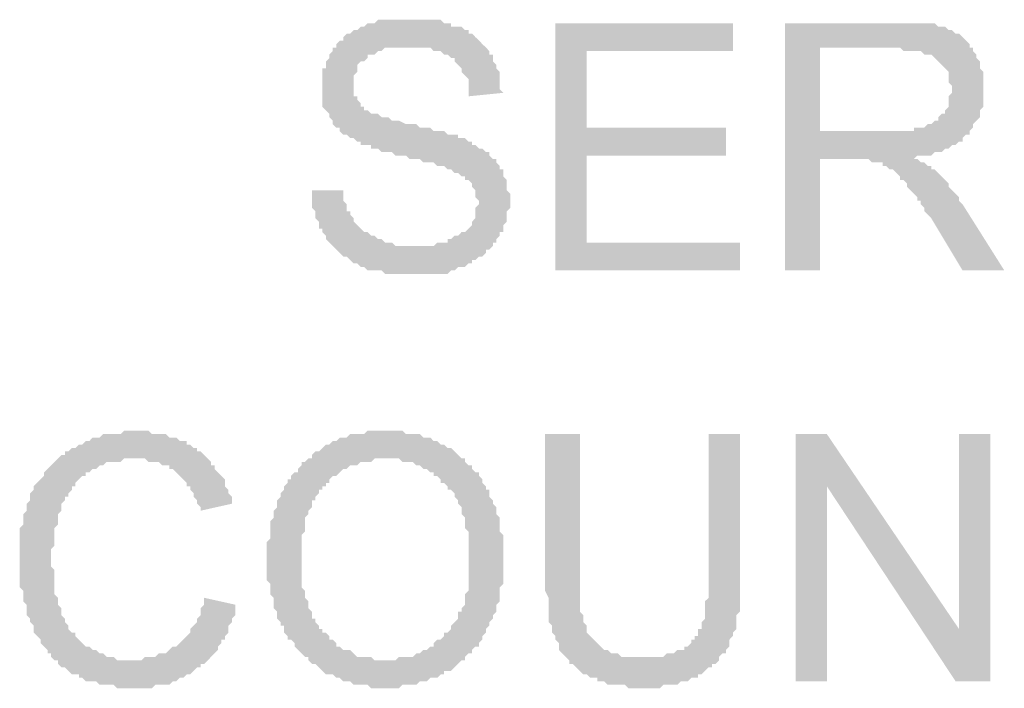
# Model space of a CAD drawing. Header units: millimetres. Extents: x 13115352 to 26511604, y 2875787 to 5794155.
# Tile 59 of 115: x 13133441 to 13133847, y 2895755 to 2896031. Entities that reach past the tile are written whole.
import ezdxf

# ---------------------------------------------------------------- set-up
doc = ezdxf.new("R2010")
doc.units = ezdxf.units.MM
doc.layers.get('0').update_dxf_attribs({"lineweight": 0})

msp = doc.modelspace()

# ---------------------------------------------------------------- hatches: boundary and pattern name
at = {"true_color": 0x545454}
for points in [[(13133561.18, 2895960.63), (13133574.1, 2895960.63), (13133574.1, 2895959.19), (13133574.1, 2895957.76), (13133574.1, 2895956.32), (13133575.53, 2895954.89), (13133575.53, 2895953.45), (13133575.53, 2895952.02), (13133576.97, 2895952.02), (13133576.97, 2895950.58), (13133578.41, 2895949.15), (13133578.41, 2895947.71), (13133579.84, 2895946.28), (13133581.28, 2895944.84), (13133582.71, 2895943.41), (13133584.15, 2895943.41), (13133585.58, 2895941.97), (13133587.02, 2895941.97), (13133588.45, 2895940.54), (13133589.89, 2895940.54), (13133591.32, 2895939.1), (13133592.76, 2895939.1), (13133594.19, 2895939.1), (13133595.63, 2895937.67), (13133597.06, 2895937.67), (13133598.5, 2895937.67), (13133599.93, 2895937.67), (13133601.37, 2895937.67), (13133602.8, 2895937.67), (13133604.24, 2895937.67), (13133605.67, 2895937.67), (13133607.11, 2895937.67), (13133608.54, 2895937.67), (13133609.98, 2895937.67), (13133611.41, 2895937.67), (13133612.85, 2895939.1), (13133614.28, 2895939.1), (13133615.72, 2895939.1), (13133617.15, 2895939.1), (13133617.15, 2895940.54), (13133618.59, 2895940.54), (13133620.02, 2895941.97), (13133621.46, 2895941.97), (13133622.89, 2895943.41), (13133624.33, 2895943.41), (13133625.76, 2895944.84), (13133627.2, 2895946.28), (13133627.2, 2895947.71), (13133628.63, 2895949.15), (13133628.63, 2895950.58), (13133628.63, 2895952.02), (13133628.63, 2895953.45), (13133630.07, 2895954.89), (13133630.07, 2895956.32), (13133628.63, 2895957.76), (13133628.63, 2895959.19), (13133628.63, 2895960.63), (13133627.2, 2895962.06), (13133627.2, 2895963.5), (13133625.76, 2895964.93), (13133624.33, 2895964.93), (13133624.33, 2895966.37), (13133622.89, 2895966.37), (13133621.46, 2895967.8), (13133620.02, 2895967.8), (13133618.59, 2895969.24), (13133617.15, 2895969.24), (13133615.72, 2895970.67), (13133614.28, 2895970.67), (13133612.85, 2895970.67), (13133611.41, 2895972.11), (13133609.98, 2895972.11), (13133608.54, 2895972.11), (13133607.11, 2895972.11), (13133605.67, 2895973.55), (13133604.24, 2895973.55), (13133601.37, 2895973.55), (13133599.93, 2895974.98), (13133597.06, 2895974.98), (13133595.63, 2895974.98), (13133594.19, 2895976.42), (13133592.76, 2895976.42), (13133589.89, 2895976.42), (13133588.45, 2895977.85), (13133587.02, 2895977.85), (13133585.58, 2895977.85), (13133585.58, 2895979.29), (13133584.15, 2895979.29), (13133582.71, 2895979.29), (13133581.28, 2895979.29), (13133581.28, 2895980.72), (13133579.84, 2895980.72), (13133578.41, 2895982.16), (13133576.97, 2895982.16), (13133575.53, 2895983.59), (13133574.1, 2895983.59), (13133572.66, 2895985.03), (13133572.66, 2895986.46), (13133571.23, 2895986.46), (13133569.79, 2895987.9), (13133569.79, 2895989.33), (13133568.36, 2895990.77), (13133568.36, 2895992.2), (13133566.92, 2895993.64), (13133565.49, 2895995.07), (13133565.49, 2895996.51), (13133565.49, 2895997.94), (13133565.49, 2895999.38), (13133565.49, 2896000.81), (13133565.49, 2896002.25), (13133565.49, 2896003.68), (13133565.49, 2896005.12), (13133565.49, 2896006.55), (13133565.49, 2896007.99), (13133565.49, 2896009.42), (13133565.49, 2896010.86), (13133566.92, 2896010.86), (13133566.92, 2896012.29), (13133566.92, 2896013.73), (13133568.36, 2896015.16), (13133568.36, 2896016.6), (13133569.79, 2896018.03), (13133569.79, 2896019.47), (13133571.23, 2896019.47), (13133571.23, 2896020.9), (13133572.66, 2896022.34), (13133574.1, 2896022.34), (13133574.1, 2896023.77), (13133575.53, 2896025.21), (13133576.97, 2896025.21), (13133578.41, 2896026.64), (13133579.84, 2896026.64), (13133581.28, 2896028.08), (13133582.71, 2896028.08), (13133584.15, 2896029.51), (13133585.58, 2896029.51), (13133587.02, 2896029.51), (13133588.45, 2896030.95), (13133589.89, 2896030.95), (13133591.32, 2896030.95), (13133592.76, 2896030.95), (13133594.19, 2896030.95), (13133595.63, 2896030.95), (13133597.06, 2896030.95), (13133598.5, 2896030.95), (13133599.93, 2896030.95), (13133601.37, 2896030.95), (13133602.8, 2896030.95), (13133604.24, 2896030.95), (13133605.67, 2896030.95), (13133607.11, 2896030.95), (13133608.54, 2896030.95), (13133609.98, 2896030.95), (13133611.41, 2896030.95), (13133612.85, 2896030.95), (13133614.28, 2896030.95), (13133615.72, 2896029.51), (13133617.15, 2896029.51), (13133618.59, 2896029.51), (13133618.59, 2896028.08), (13133620.02, 2896028.08), (13133621.46, 2896028.08), (13133622.89, 2896028.08), (13133624.33, 2896026.64), (13133625.76, 2896026.64), (13133625.76, 2896025.21), (13133627.2, 2896025.21), (13133628.63, 2896023.77), (13133630.07, 2896022.34), (13133631.5, 2896020.9), (13133632.94, 2896019.47), (13133634.37, 2896018.03), (13133634.37, 2896016.6), (13133635.81, 2896016.6), (13133635.81, 2896015.16), (13133635.81, 2896013.73), (13133637.24, 2896012.29), (13133637.24, 2896010.86), (13133638.68, 2896009.42), (13133638.68, 2896007.99), (13133638.68, 2896006.55), (13133638.68, 2896005.12), (13133638.68, 2896003.68), (13133638.68, 2896002.25), (13133640.11, 2896000.81), (13133625.76, 2895999.38), (13133625.76, 2896002.25), (13133625.76, 2896003.68), (13133625.76, 2896005.12), (13133625.76, 2896006.55), (13133624.33, 2896007.99), (13133622.89, 2896009.42), (13133622.89, 2896010.86), (13133621.46, 2896012.29), (13133620.02, 2896013.73), (13133620.02, 2896015.16), (13133618.59, 2896015.16), (13133617.15, 2896016.6), (13133615.72, 2896016.6), (13133614.28, 2896018.03), (13133612.85, 2896018.03), (13133611.41, 2896018.03), (13133609.98, 2896019.47), (13133608.54, 2896019.47), (13133607.11, 2896019.47), (13133605.67, 2896019.47), (13133604.24, 2896019.47), (13133602.8, 2896019.47), (13133601.37, 2896019.47), (13133599.93, 2896019.47), (13133598.5, 2896019.47), (13133597.06, 2896019.47), (13133594.19, 2896019.47), (13133592.76, 2896019.47), (13133591.32, 2896019.47), (13133589.89, 2896018.03), (13133588.45, 2896018.03), (13133587.02, 2896016.6), (13133585.58, 2896016.6), (13133584.15, 2896016.6), (13133584.15, 2896015.16), (13133582.71, 2896013.73), (13133581.28, 2896013.73), (13133579.84, 2896012.29), (13133579.84, 2896010.86), (13133579.84, 2896009.42), (13133578.41, 2896007.99), (13133578.41, 2896006.55), (13133578.41, 2896005.12), (13133578.41, 2896003.68), (13133578.41, 2896002.25), (13133578.41, 2896000.81), (13133578.41, 2895999.38), (13133579.84, 2895999.38), (13133579.84, 2895997.94), (13133581.28, 2895996.51), (13133581.28, 2895995.07), (13133582.71, 2895995.07), (13133582.71, 2895993.64), (13133584.15, 2895993.64), (13133585.58, 2895992.2), (13133587.02, 2895992.2), (13133588.45, 2895992.2), (13133589.89, 2895990.77), (13133591.32, 2895990.77), (13133592.76, 2895990.77), (13133594.19, 2895989.33), (13133595.63, 2895989.33), (13133597.06, 2895989.33), (13133599.93, 2895987.9), (13133601.37, 2895987.9), (13133602.8, 2895987.9), (13133604.24, 2895987.9), (13133605.67, 2895986.46), (13133608.54, 2895986.46), (13133609.98, 2895986.46), (13133611.41, 2895985.03), (13133612.85, 2895985.03), (13133614.28, 2895985.03), (13133615.72, 2895985.03), (13133617.15, 2895983.59), (13133618.59, 2895983.59), (13133620.02, 2895983.59), (13133621.46, 2895983.59), (13133621.46, 2895982.16), (13133622.89, 2895982.16), (13133624.33, 2895982.16), (13133625.76, 2895980.72), (13133627.2, 2895980.72), (13133627.2, 2895979.29), (13133628.63, 2895979.29), (13133630.07, 2895977.85), (13133631.5, 2895977.85), (13133632.94, 2895976.42), (13133634.37, 2895976.42), (13133634.37, 2895974.98), (13133635.81, 2895973.55), (13133637.24, 2895973.55), (13133637.24, 2895972.11), (13133638.68, 2895970.67), (13133638.68, 2895969.24), (13133640.11, 2895969.24), (13133640.11, 2895967.8), (13133640.11, 2895966.37), (13133641.55, 2895964.93), (13133641.55, 2895963.5), (13133641.55, 2895962.06), (13133641.55, 2895960.63), (13133642.98, 2895959.19), (13133642.98, 2895957.76), (13133642.98, 2895956.32), (13133642.98, 2895954.89), (13133642.98, 2895953.45), (13133641.55, 2895952.02), (13133641.55, 2895950.58), (13133641.55, 2895949.15), (13133641.55, 2895947.71), (13133640.11, 2895946.28), (13133640.11, 2895944.84), (13133640.11, 2895943.41), (13133638.68, 2895943.41), (13133638.68, 2895941.97), (13133637.24, 2895940.54), (13133637.24, 2895939.1), (13133635.81, 2895939.1), (13133635.81, 2895937.67), (13133634.37, 2895936.23), (13133632.94, 2895936.23), (13133632.94, 2895934.8), (13133631.5, 2895933.36), (13133630.07, 2895933.36), (13133628.63, 2895931.93), (13133627.2, 2895931.93), (13133627.2, 2895930.49), (13133625.76, 2895930.49), (13133624.33, 2895929.06), (13133622.89, 2895929.06), (13133621.46, 2895929.06), (13133620.02, 2895927.62), (13133618.59, 2895927.62), (13133617.15, 2895926.19), (13133615.72, 2895926.19), (13133614.28, 2895926.19), (13133612.85, 2895926.19), (13133611.41, 2895926.19), (13133609.98, 2895926.19), (13133608.54, 2895926.19), (13133607.11, 2895926.19), (13133605.67, 2895926.19), (13133604.24, 2895926.19), (13133602.8, 2895926.19), (13133601.37, 2895926.19), (13133599.93, 2895926.19), (13133598.5, 2895926.19), (13133597.06, 2895926.19), (13133595.63, 2895926.19), (13133594.19, 2895926.19), (13133592.76, 2895926.19), (13133591.32, 2895926.19), (13133589.89, 2895927.62), (13133588.45, 2895927.62), (13133587.02, 2895927.62), (13133585.58, 2895927.62), (13133584.15, 2895927.62), (13133582.71, 2895929.06), (13133581.28, 2895929.06), (13133579.84, 2895930.49), (13133578.41, 2895930.49), (13133576.97, 2895931.93), (13133575.53, 2895933.36), (13133574.1, 2895933.36), (13133572.66, 2895934.8), (13133571.23, 2895936.23), (13133569.79, 2895937.67), (13133568.36, 2895939.1), (13133566.92, 2895940.54), (13133566.92, 2895941.97), (13133565.49, 2895943.41), (13133565.49, 2895944.84), (13133564.05, 2895944.84), (13133564.05, 2895946.28), (13133564.05, 2895947.71), (13133562.62, 2895949.15), (13133562.62, 2895950.58), (13133562.62, 2895952.02), (13133561.18, 2895953.45), (13133561.18, 2895954.89), (13133561.18, 2895956.32), (13133561.18, 2895957.76), (13133561.18, 2895959.19)], [(13133661.64, 2895927.62), (13133661.64, 2896029.51), (13133734.83, 2896029.51), (13133734.83, 2896018.03), (13133674.56, 2896018.03), (13133674.56, 2895986.46), (13133731.96, 2895986.46), (13133731.96, 2895974.98), (13133674.56, 2895974.98), (13133674.56, 2895939.1), (13133737.7, 2895939.1), (13133737.7, 2895927.62)], [(13133516.7, 2895792.72), (13133529.61, 2895789.85), (13133529.61, 2895788.42), (13133529.61, 2895786.98), (13133529.61, 2895785.55), (13133528.18, 2895784.11), (13133528.18, 2895782.68), (13133526.74, 2895781.24), (13133526.74, 2895779.81), (13133526.74, 2895778.37), (13133525.31, 2895776.94), (13133525.31, 2895775.5), (13133523.87, 2895775.5), (13133523.87, 2895774.07), (13133522.44, 2895772.63), (13133522.44, 2895771.2), (13133521, 2895769.76), (13133519.57, 2895768.33), (13133518.13, 2895766.89), (13133516.7, 2895765.46), (13133515.26, 2895765.46), (13133515.26, 2895764.02), (13133513.83, 2895764.02), (13133512.39, 2895762.59), (13133510.96, 2895761.15), (13133509.52, 2895761.15), (13133508.09, 2895759.72), (13133506.65, 2895759.72), (13133505.22, 2895758.28), (13133503.78, 2895758.28), (13133502.34, 2895756.84), (13133500.91, 2895756.84), (13133499.47, 2895756.84), (13133498.04, 2895756.84), (13133496.6, 2895756.84), (13133495.17, 2895755.41), (13133493.73, 2895755.41), (13133492.3, 2895755.41), (13133490.86, 2895755.41), (13133489.43, 2895755.41), (13133487.99, 2895755.41), (13133486.56, 2895755.41), (13133485.12, 2895755.41), (13133483.69, 2895755.41), (13133482.25, 2895755.41), (13133480.82, 2895755.41), (13133479.38, 2895756.84), (13133477.95, 2895756.84), (13133476.51, 2895756.84), (13133475.08, 2895756.84), (13133473.64, 2895756.84), (13133472.21, 2895758.28), (13133470.77, 2895758.28), (13133469.34, 2895758.28), (13133467.9, 2895758.28), (13133466.47, 2895759.72), (13133465.03, 2895759.72), (13133465.03, 2895761.15), (13133463.6, 2895761.15), (13133462.16, 2895761.15), (13133460.73, 2895762.59), (13133459.29, 2895764.02), (13133457.86, 2895764.02), (13133456.42, 2895765.46), (13133456.42, 2895766.89), (13133454.99, 2895766.89), (13133453.55, 2895768.33), (13133453.55, 2895769.76), (13133452.12, 2895769.76), (13133452.12, 2895771.2), (13133450.68, 2895772.63), (13133449.25, 2895774.07), (13133449.25, 2895775.5), (13133447.81, 2895776.94), (13133446.38, 2895778.37), (13133446.38, 2895779.81), (13133446.38, 2895781.24), (13133444.94, 2895782.68), (13133444.94, 2895784.11), (13133443.51, 2895785.55), (13133443.51, 2895786.98), (13133443.51, 2895788.42), (13133443.51, 2895789.85), (13133442.07, 2895791.29), (13133442.07, 2895792.72), (13133442.07, 2895794.16), (13133442.07, 2895795.59), (13133440.64, 2895797.03), (13133440.64, 2895798.46), (13133440.64, 2895799.9), (13133440.64, 2895801.33), (13133440.64, 2895802.77), (13133440.64, 2895804.2), (13133440.64, 2895805.64), (13133440.64, 2895807.07), (13133440.64, 2895808.51), (13133440.64, 2895811.38), (13133440.64, 2895812.81), (13133440.64, 2895814.25), (13133440.64, 2895815.68), (13133440.64, 2895817.12), (13133440.64, 2895818.55), (13133440.64, 2895819.99), (13133440.64, 2895821.42), (13133442.07, 2895822.86), (13133442.07, 2895824.29), (13133442.07, 2895825.73), (13133442.07, 2895827.16), (13133443.51, 2895828.6), (13133443.51, 2895830.04), (13133443.51, 2895831.47), (13133444.94, 2895832.91), (13133444.94, 2895834.34), (13133444.94, 2895835.78), (13133446.38, 2895837.21), (13133446.38, 2895838.65), (13133447.81, 2895840.08), (13133449.25, 2895841.52), (13133450.68, 2895842.95), (13133450.68, 2895844.39), (13133452.12, 2895845.82), (13133453.55, 2895847.26), (13133454.99, 2895848.69), (13133456.42, 2895850.13), (13133457.86, 2895851.56), (13133459.29, 2895851.56), (13133459.29, 2895853), (13133460.73, 2895853), (13133462.16, 2895854.43), (13133463.6, 2895854.43), (13133465.03, 2895855.87), (13133466.47, 2895855.87), (13133467.9, 2895857.3), (13133469.34, 2895857.3), (13133470.77, 2895858.74), (13133472.21, 2895858.74), (13133473.64, 2895858.74), (13133475.08, 2895860.17), (13133476.51, 2895860.17), (13133477.95, 2895860.17), (13133479.38, 2895860.17), (13133480.82, 2895860.17), (13133482.25, 2895860.17), (13133483.69, 2895861.61), (13133485.12, 2895861.61), (13133486.56, 2895861.61), (13133487.99, 2895861.61), (13133489.43, 2895861.61), (13133490.86, 2895861.61), (13133492.3, 2895861.61), (13133493.73, 2895861.61), (13133495.17, 2895860.17), (13133496.6, 2895860.17), (13133498.04, 2895860.17), (13133499.47, 2895860.17), (13133500.91, 2895860.17), (13133502.34, 2895858.74), (13133503.78, 2895858.74), (13133505.22, 2895858.74), (13133506.65, 2895857.3), (13133508.09, 2895857.3), (13133509.52, 2895857.3), (13133509.52, 2895855.87), (13133510.96, 2895855.87), (13133512.39, 2895854.43), (13133513.83, 2895854.43), (13133513.83, 2895853), (13133515.26, 2895853), (13133516.7, 2895851.56), (13133518.13, 2895850.13), (13133519.57, 2895848.69), (13133519.57, 2895847.26), (13133521, 2895847.26), (13133521, 2895845.82), (13133522.44, 2895844.39), (13133523.87, 2895842.95), (13133525.31, 2895841.52), (13133525.31, 2895840.08), (13133525.31, 2895838.65), (13133526.74, 2895837.21), (13133526.74, 2895835.78), (13133528.18, 2895834.34), (13133528.18, 2895832.91), (13133528.18, 2895831.47), (13133515.26, 2895828.6), (13133515.26, 2895830.04), (13133513.83, 2895831.47), (13133513.83, 2895832.91), (13133512.39, 2895834.34), (13133512.39, 2895835.78), (13133510.96, 2895837.21), (13133510.96, 2895838.65), (13133509.52, 2895838.65), (13133509.52, 2895840.08), (13133508.09, 2895841.52), (13133506.65, 2895842.95), (13133505.22, 2895844.39), (13133503.78, 2895845.82), (13133502.34, 2895845.82), (13133502.34, 2895847.26), (13133500.91, 2895847.26), (13133499.47, 2895847.26), (13133498.04, 2895848.69), (13133496.6, 2895848.69), (13133495.17, 2895848.69), (13133493.73, 2895848.69), (13133492.3, 2895850.13), (13133490.86, 2895850.13), (13133489.43, 2895850.13), (13133487.99, 2895850.13), (13133486.56, 2895850.13), (13133485.12, 2895850.13), (13133483.69, 2895850.13), (13133482.25, 2895848.69), (13133480.82, 2895848.69), (13133479.38, 2895848.69), (13133477.95, 2895848.69), (13133476.51, 2895848.69), (13133475.08, 2895847.26), (13133473.64, 2895847.26), (13133472.21, 2895845.82), (13133470.77, 2895845.82), (13133469.34, 2895844.39), (13133467.9, 2895844.39), (13133467.9, 2895842.95), (13133466.47, 2895842.95), (13133465.03, 2895841.52), (13133463.6, 2895840.08), (13133463.6, 2895838.65), (13133462.16, 2895838.65), (13133462.16, 2895837.21), (13133460.73, 2895835.78), (13133460.73, 2895834.34), (13133459.29, 2895834.34), (13133459.29, 2895832.91), (13133457.86, 2895831.47), (13133457.86, 2895830.04), (13133457.86, 2895828.6), (13133456.42, 2895827.16), (13133456.42, 2895825.73), (13133456.42, 2895824.29), (13133456.42, 2895822.86), (13133454.99, 2895821.42), (13133454.99, 2895819.99), (13133454.99, 2895818.55), (13133454.99, 2895817.12), (13133454.99, 2895815.68), (13133454.99, 2895814.25), (13133453.55, 2895812.81), (13133453.55, 2895811.38), (13133453.55, 2895809.94), (13133453.55, 2895808.51), (13133453.55, 2895807.07), (13133453.55, 2895805.64), (13133454.99, 2895804.2), (13133454.99, 2895802.77), (13133454.99, 2895801.33), (13133454.99, 2895799.9), (13133454.99, 2895798.46), (13133454.99, 2895797.03), (13133454.99, 2895795.59), (13133454.99, 2895794.16), (13133456.42, 2895792.72), (13133456.42, 2895791.29), (13133456.42, 2895789.85), (13133457.86, 2895788.42), (13133457.86, 2895786.98), (13133457.86, 2895785.55), (13133459.29, 2895784.11), (13133459.29, 2895782.68), (13133460.73, 2895781.24), (13133460.73, 2895779.81), (13133462.16, 2895778.37), (13133463.6, 2895778.37), (13133463.6, 2895776.94), (13133465.03, 2895775.5), (13133466.47, 2895774.07), (13133467.9, 2895772.63), (13133469.34, 2895772.63), (13133470.77, 2895771.2), (13133472.21, 2895771.2), (13133473.64, 2895769.76), (13133475.08, 2895769.76), (13133476.51, 2895768.33), (13133477.95, 2895768.33), (13133479.38, 2895768.33), (13133480.82, 2895766.89), (13133482.25, 2895766.89), (13133483.69, 2895766.89), (13133485.12, 2895766.89), (13133486.56, 2895766.89), (13133487.99, 2895766.89), (13133489.43, 2895766.89), (13133490.86, 2895766.89), (13133492.3, 2895768.33), (13133493.73, 2895768.33), (13133495.17, 2895768.33), (13133496.6, 2895768.33), (13133498.04, 2895769.76), (13133499.47, 2895769.76), (13133500.91, 2895769.76), (13133502.34, 2895771.2), (13133503.78, 2895772.63), (13133505.22, 2895772.63), (13133506.65, 2895774.07), (13133508.09, 2895775.5), (13133509.52, 2895776.94), (13133510.96, 2895778.37), (13133510.96, 2895779.81), (13133512.39, 2895781.24), (13133513.83, 2895782.68), (13133513.83, 2895784.11), (13133515.26, 2895785.55), (13133515.26, 2895786.98), (13133515.26, 2895788.42), (13133516.7, 2895789.85), (13133516.7, 2895791.29)], [(13133724.79, 2895860.17), (13133737.7, 2895860.17), (13133737.7, 2895801.33), (13133737.7, 2895798.46), (13133737.7, 2895797.03), (13133737.7, 2895795.59), (13133737.7, 2895794.16), (13133737.7, 2895792.72), (13133737.7, 2895791.29), (13133737.7, 2895789.85), (13133737.7, 2895788.42), (13133737.7, 2895786.98), (13133736.27, 2895785.55), (13133736.27, 2895784.11), (13133736.27, 2895782.68), (13133736.27, 2895781.24), (13133736.27, 2895779.81), (13133734.83, 2895778.37), (13133734.83, 2895776.94), (13133733.4, 2895775.5), (13133733.4, 2895774.07), (13133733.4, 2895772.63), (13133731.96, 2895771.2), (13133731.96, 2895769.76), (13133730.53, 2895769.76), (13133729.09, 2895768.33), (13133729.09, 2895766.89), (13133727.66, 2895765.46), (13133726.22, 2895765.46), (13133726.22, 2895764.02), (13133724.79, 2895764.02), (13133723.35, 2895762.59), (13133721.92, 2895761.15), (13133720.48, 2895761.15), (13133720.48, 2895759.72), (13133719.04, 2895759.72), (13133717.61, 2895759.72), (13133716.17, 2895758.28), (13133714.74, 2895758.28), (13133713.3, 2895758.28), (13133711.87, 2895756.84), (13133710.43, 2895756.84), (13133709, 2895756.84), (13133707.56, 2895756.84), (13133706.13, 2895756.84), (13133704.69, 2895755.41), (13133703.26, 2895755.41), (13133700.39, 2895755.41), (13133698.95, 2895755.41), (13133697.52, 2895755.41), (13133696.08, 2895755.41), (13133694.65, 2895755.41), (13133693.21, 2895755.41), (13133691.78, 2895755.41), (13133690.34, 2895756.84), (13133688.91, 2895756.84), (13133687.47, 2895756.84), (13133686.04, 2895756.84), (13133684.6, 2895756.84), (13133683.17, 2895756.84), (13133681.73, 2895758.28), (13133680.3, 2895758.28), (13133678.86, 2895758.28), (13133678.86, 2895759.72), (13133677.43, 2895759.72), (13133675.99, 2895759.72), (13133674.56, 2895761.15), (13133673.12, 2895761.15), (13133671.69, 2895762.59), (13133670.25, 2895764.02), (13133668.82, 2895765.46), (13133667.38, 2895765.46), (13133667.38, 2895766.89), (13133665.95, 2895768.33), (13133664.51, 2895769.76), (13133663.08, 2895771.2), (13133663.08, 2895772.63), (13133663.08, 2895774.07), (13133661.64, 2895775.5), (13133661.64, 2895776.94), (13133660.21, 2895778.37), (13133660.21, 2895779.81), (13133660.21, 2895781.24), (13133658.77, 2895782.68), (13133658.77, 2895784.11), (13133658.77, 2895785.55), (13133658.77, 2895786.98), (13133658.77, 2895788.42), (13133658.77, 2895789.85), (13133658.77, 2895791.29), (13133658.77, 2895792.72), (13133657.34, 2895795.59), (13133657.34, 2895797.03), (13133657.34, 2895798.46), (13133657.34, 2895799.9), (13133657.34, 2895801.33), (13133657.34, 2895860.17), (13133671.69, 2895860.17), (13133671.69, 2895801.33), (13133671.69, 2895798.46), (13133671.69, 2895797.03), (13133671.69, 2895795.59), (13133671.69, 2895794.16), (13133671.69, 2895792.72), (13133671.69, 2895791.29), (13133671.69, 2895789.85), (13133671.69, 2895788.42), (13133671.69, 2895786.98), (13133673.12, 2895785.55), (13133673.12, 2895784.11), (13133673.12, 2895782.68), (13133674.56, 2895781.24), (13133674.56, 2895779.81), (13133674.56, 2895778.37), (13133675.99, 2895776.94), (13133677.43, 2895775.5), (13133678.86, 2895774.07), (13133680.3, 2895772.63), (13133681.73, 2895771.2), (13133683.17, 2895771.2), (13133684.6, 2895769.76), (13133686.04, 2895769.76), (13133687.47, 2895769.76), (13133688.91, 2895768.33), (13133690.34, 2895768.33), (13133691.78, 2895768.33), (13133693.21, 2895768.33), (13133694.65, 2895768.33), (13133696.08, 2895768.33), (13133697.52, 2895768.33), (13133698.95, 2895768.33), (13133700.39, 2895768.33), (13133701.82, 2895768.33), (13133703.26, 2895768.33), (13133704.69, 2895768.33), (13133706.13, 2895768.33), (13133707.56, 2895769.76), (13133709, 2895769.76), (13133710.43, 2895769.76), (13133711.87, 2895771.2), (13133713.3, 2895771.2), (13133714.74, 2895771.2), (13133714.74, 2895772.63), (13133716.17, 2895772.63), (13133717.61, 2895774.07), (13133717.61, 2895775.5), (13133719.04, 2895775.5), (13133719.04, 2895776.94), (13133720.48, 2895776.94), (13133720.48, 2895778.37), (13133720.48, 2895779.81), (13133721.92, 2895779.81), (13133721.92, 2895781.24), (13133721.92, 2895782.68), (13133723.35, 2895784.11), (13133723.35, 2895785.55), (13133723.35, 2895786.98), (13133723.35, 2895788.42), (13133723.35, 2895789.85), (13133723.35, 2895791.29), (13133724.79, 2895792.72), (13133724.79, 2895794.16), (13133724.79, 2895795.59), (13133724.79, 2895798.46), (13133724.79, 2895799.9), (13133724.79, 2895801.33)], [(13133760.66, 2895758.28), (13133760.66, 2895860.17), (13133773.58, 2895860.17), (13133828.11, 2895779.81), (13133828.11, 2895860.17), (13133841.03, 2895860.17), (13133841.03, 2895758.28), (13133826.68, 2895758.28), (13133773.58, 2895838.65), (13133773.58, 2895758.28)]]:
    msp.add_hatch(color=251, dxfattribs=at).paths.add_polyline_path(points)
h = msp.add_hatch(color=251, dxfattribs=at)
h.paths.add_polyline_path([(13133756.36, 2895927.62), (13133756.36, 2896029.51), (13133802.28, 2896029.51), (13133803.72, 2896029.51), (13133805.15, 2896029.51), (13133808.02, 2896029.51), (13133809.46, 2896029.51), (13133810.89, 2896029.51), (13133812.33, 2896029.51), (13133813.76, 2896029.51), (13133815.2, 2896029.51), (13133816.63, 2896029.51), (13133818.07, 2896029.51), (13133819.5, 2896028.08), (13133820.94, 2896028.08), (13133822.37, 2896028.08), (13133823.81, 2896026.64), (13133825.24, 2896026.64), (13133826.68, 2896025.21), (13133828.11, 2896025.21), (13133829.55, 2896023.77), (13133830.98, 2896022.34), (13133832.42, 2896020.9), (13133832.42, 2896019.47), (13133833.85, 2896019.47), (13133833.85, 2896018.03), (13133835.29, 2896016.6), (13133835.29, 2896015.16), (13133836.72, 2896013.73), (13133836.72, 2896012.29), (13133836.72, 2896010.86), (13133838.16, 2896009.42), (13133838.16, 2896007.99), (13133838.16, 2896006.55), (13133838.16, 2896005.12), (13133838.16, 2896003.68), (13133838.16, 2896002.25), (13133838.16, 2896000.81), (13133838.16, 2895999.38), (13133838.16, 2895997.94), (13133838.16, 2895996.51), (13133838.16, 2895995.07), (13133836.72, 2895993.64), (13133836.72, 2895992.2), (13133836.72, 2895990.77), (13133835.29, 2895989.33), (13133833.85, 2895987.9), (13133833.85, 2895986.46), (13133832.42, 2895985.03), (13133832.42, 2895983.59), (13133830.98, 2895983.59), (13133829.55, 2895982.16), (13133829.55, 2895980.72), (13133828.11, 2895980.72), (13133826.68, 2895979.29), (13133825.24, 2895979.29), (13133823.81, 2895977.85), (13133822.37, 2895977.85), (13133820.94, 2895976.42), (13133819.5, 2895976.42), (13133818.07, 2895976.42), (13133816.63, 2895974.98), (13133815.2, 2895974.98), (13133813.76, 2895974.98), (13133812.33, 2895974.98), (13133810.89, 2895974.98), (13133809.46, 2895973.55), (13133810.89, 2895973.55), (13133812.33, 2895972.11), (13133813.76, 2895972.11), (13133815.2, 2895970.67), (13133816.63, 2895970.67), (13133816.63, 2895969.24), (13133818.07, 2895969.24), (13133819.5, 2895967.8), (13133820.94, 2895966.37), (13133822.37, 2895964.93), (13133823.81, 2895963.5), (13133823.81, 2895962.06), (13133825.24, 2895960.63), (13133826.68, 2895959.19), (13133828.11, 2895957.76), (13133828.11, 2895956.32), (13133829.55, 2895954.89), (13133846.77, 2895927.62), (13133829.55, 2895927.62), (13133816.63, 2895949.15), (13133815.2, 2895950.58), (13133813.76, 2895952.02), (13133813.76, 2895953.45), (13133812.33, 2895954.89), (13133812.33, 2895956.32), (13133810.89, 2895956.32), (13133810.89, 2895957.76), (13133809.46, 2895959.19), (13133808.02, 2895960.63), (13133806.59, 2895962.06), (13133806.59, 2895963.5), (13133805.15, 2895964.93), (13133803.72, 2895964.93), (13133803.72, 2895966.37), (13133802.28, 2895967.8), (13133800.85, 2895969.24), (13133799.41, 2895969.24), (13133797.98, 2895970.67), (13133796.54, 2895970.67), (13133796.54, 2895972.11), (13133795.11, 2895972.11), (13133793.67, 2895972.11), (13133792.24, 2895972.11), (13133790.8, 2895973.55), (13133789.36, 2895973.55), (13133787.93, 2895973.55), (13133786.49, 2895973.55), (13133770.71, 2895973.55), (13133770.71, 2895927.62)])
h.paths.add_polyline_path([(13133770.71, 2895985.03), (13133799.41, 2895985.03), (13133800.85, 2895985.03), (13133802.28, 2895985.03), (13133805.15, 2895985.03), (13133806.59, 2895985.03), (13133808.02, 2895985.03), (13133809.46, 2895985.03), (13133809.46, 2895986.46), (13133810.89, 2895986.46), (13133812.33, 2895986.46), (13133813.76, 2895986.46), (13133815.2, 2895987.9), (13133816.63, 2895987.9), (13133818.07, 2895989.33), (13133819.5, 2895989.33), (13133819.5, 2895990.77), (13133820.94, 2895992.2), (13133822.37, 2895992.2), (13133822.37, 2895993.64), (13133823.81, 2895995.07), (13133823.81, 2895996.51), (13133823.81, 2895997.94), (13133823.81, 2895999.38), (13133825.24, 2896000.81), (13133825.24, 2896002.25), (13133825.24, 2896003.68), (13133823.81, 2896005.12), (13133823.81, 2896006.55), (13133823.81, 2896007.99), (13133823.81, 2896009.42), (13133822.37, 2896010.86), (13133820.94, 2896012.29), (13133819.5, 2896013.73), (13133818.07, 2896015.16), (13133816.63, 2896016.6), (13133815.2, 2896016.6), (13133813.76, 2896016.6), (13133812.33, 2896018.03), (13133810.89, 2896018.03), (13133809.46, 2896018.03), (13133806.59, 2896018.03), (13133805.15, 2896018.03), (13133803.72, 2896019.47), (13133802.28, 2896019.47), (13133770.71, 2896019.47)])
h = msp.add_hatch(color=251, dxfattribs=at)
h.paths.add_polyline_path([(13133542.53, 2895807.07), (13133542.53, 2895808.51), (13133542.53, 2895809.94), (13133542.53, 2895811.38), (13133542.53, 2895812.81), (13133542.53, 2895815.68), (13133543.96, 2895817.12), (13133543.96, 2895818.55), (13133543.96, 2895819.99), (13133543.96, 2895821.42), (13133543.96, 2895822.86), (13133543.96, 2895824.29), (13133545.4, 2895825.73), (13133545.4, 2895827.16), (13133545.4, 2895828.6), (13133546.83, 2895830.04), (13133546.83, 2895831.47), (13133546.83, 2895832.91), (13133548.27, 2895834.34), (13133548.27, 2895835.78), (13133549.7, 2895837.21), (13133549.7, 2895838.65), (13133551.14, 2895840.08), (13133551.14, 2895841.52), (13133552.57, 2895841.52), (13133552.57, 2895842.95), (13133554.01, 2895844.39), (13133555.44, 2895844.39), (13133555.44, 2895845.82), (13133556.88, 2895847.26), (13133556.88, 2895848.69), (13133558.31, 2895848.69), (13133559.75, 2895850.13), (13133561.18, 2895850.13), (13133561.18, 2895851.56), (13133562.62, 2895853), (13133564.05, 2895853), (13133565.49, 2895854.43), (13133566.92, 2895855.87), (13133568.36, 2895855.87), (13133569.79, 2895857.3), (13133571.23, 2895857.3), (13133572.66, 2895858.74), (13133574.1, 2895858.74), (13133575.53, 2895858.74), (13133576.97, 2895860.17), (13133578.41, 2895860.17), (13133579.84, 2895860.17), (13133581.28, 2895860.17), (13133582.71, 2895860.17), (13133584.15, 2895861.61), (13133585.58, 2895861.61), (13133587.02, 2895861.61), (13133588.45, 2895861.61), (13133589.89, 2895861.61), (13133591.32, 2895861.61), (13133592.76, 2895861.61), (13133594.19, 2895861.61), (13133595.63, 2895861.61), (13133597.06, 2895861.61), (13133598.5, 2895861.61), (13133599.93, 2895860.17), (13133601.37, 2895860.17), (13133602.8, 2895860.17), (13133604.24, 2895860.17), (13133605.67, 2895860.17), (13133607.11, 2895858.74), (13133608.54, 2895858.74), (13133609.98, 2895858.74), (13133611.41, 2895857.3), (13133612.85, 2895857.3), (13133614.28, 2895855.87), (13133615.72, 2895855.87), (13133617.15, 2895854.43), (13133618.59, 2895854.43), (13133620.02, 2895853), (13133621.46, 2895851.56), (13133622.89, 2895850.13), (13133624.33, 2895850.13), (13133624.33, 2895848.69), (13133625.76, 2895847.26), (13133627.2, 2895847.26), (13133627.2, 2895845.82), (13133628.63, 2895844.39), (13133630.07, 2895844.39), (13133630.07, 2895842.95), (13133631.5, 2895841.52), (13133631.5, 2895840.08), (13133632.94, 2895838.65), (13133632.94, 2895837.21), (13133634.37, 2895837.21), (13133634.37, 2895835.78), (13133634.37, 2895834.34), (13133635.81, 2895832.91), (13133635.81, 2895831.47), (13133637.24, 2895830.04), (13133637.24, 2895828.6), (13133637.24, 2895827.16), (13133638.68, 2895825.73), (13133638.68, 2895824.29), (13133638.68, 2895822.86), (13133638.68, 2895821.42), (13133638.68, 2895819.99), (13133640.11, 2895818.55), (13133640.11, 2895817.12), (13133640.11, 2895815.68), (13133640.11, 2895814.25), (13133640.11, 2895812.81), (13133640.11, 2895811.38), (13133640.11, 2895809.94), (13133640.11, 2895808.51), (13133640.11, 2895807.07), (13133640.11, 2895805.64), (13133640.11, 2895804.2), (13133640.11, 2895802.77), (13133640.11, 2895801.33), (13133640.11, 2895799.9), (13133640.11, 2895798.46), (13133638.68, 2895797.03), (13133638.68, 2895795.59), (13133638.68, 2895794.16), (13133638.68, 2895792.72), (13133638.68, 2895791.29), (13133637.24, 2895789.85), (13133637.24, 2895788.42), (13133637.24, 2895786.98), (13133635.81, 2895785.55), (13133635.81, 2895784.11), (13133634.37, 2895782.68), (13133634.37, 2895781.24), (13133632.94, 2895779.81), (13133632.94, 2895778.37), (13133631.5, 2895776.94), (13133631.5, 2895775.5), (13133630.07, 2895774.07), (13133630.07, 2895772.63), (13133628.63, 2895772.63), (13133627.2, 2895771.2), (13133627.2, 2895769.76), (13133625.76, 2895769.76), (13133624.33, 2895768.33), (13133624.33, 2895766.89), (13133622.89, 2895766.89), (13133621.46, 2895765.46), (13133620.02, 2895764.02), (13133618.59, 2895762.59), (13133617.15, 2895762.59), (13133615.72, 2895762.59), (13133615.72, 2895761.15), (13133614.28, 2895761.15), (13133612.85, 2895759.72), (13133611.41, 2895759.72), (13133609.98, 2895759.72), (13133608.54, 2895758.28), (13133607.11, 2895758.28), (13133605.67, 2895758.28), (13133604.24, 2895756.84), (13133602.8, 2895756.84), (13133601.37, 2895756.84), (13133599.93, 2895756.84), (13133598.5, 2895756.84), (13133597.06, 2895755.41), (13133595.63, 2895755.41), (13133594.19, 2895755.41), (13133592.76, 2895755.41), (13133591.32, 2895755.41), (13133589.89, 2895755.41), (13133588.45, 2895755.41), (13133587.02, 2895755.41), (13133585.58, 2895755.41), (13133584.15, 2895756.84), (13133582.71, 2895756.84), (13133581.28, 2895756.84), (13133579.84, 2895756.84), (13133578.41, 2895756.84), (13133576.97, 2895758.28), (13133575.53, 2895758.28), (13133574.1, 2895758.28), (13133572.66, 2895759.72), (13133571.23, 2895759.72), (13133569.79, 2895761.15), (13133568.36, 2895761.15), (13133566.92, 2895761.15), (13133565.49, 2895762.59), (13133564.05, 2895764.02), (13133562.62, 2895765.46), (13133561.18, 2895765.46), (13133559.75, 2895766.89), (13133559.75, 2895768.33), (13133558.31, 2895768.33), (13133556.88, 2895769.76), (13133555.44, 2895771.2), (13133554.01, 2895772.63), (13133554.01, 2895774.07), (13133552.57, 2895775.5), (13133551.14, 2895775.5), (13133551.14, 2895776.94), (13133549.7, 2895778.37), (13133549.7, 2895779.81), (13133549.7, 2895781.24), (13133548.27, 2895781.24), (13133548.27, 2895782.68), (13133546.83, 2895784.11), (13133546.83, 2895785.55), (13133546.83, 2895786.98), (13133545.4, 2895788.42), (13133545.4, 2895789.85), (13133545.4, 2895791.29), (13133545.4, 2895792.72), (13133543.96, 2895794.16), (13133543.96, 2895795.59), (13133543.96, 2895797.03), (13133543.96, 2895798.46), (13133542.53, 2895799.9), (13133542.53, 2895801.33), (13133542.53, 2895802.77), (13133542.53, 2895804.2), (13133542.53, 2895805.64)])
h.paths.add_polyline_path([(13133556.88, 2895807.07), (13133556.88, 2895805.64), (13133556.88, 2895804.2), (13133556.88, 2895802.77), (13133556.88, 2895801.33), (13133556.88, 2895799.9), (13133556.88, 2895797.03), (13133558.31, 2895795.59), (13133558.31, 2895794.16), (13133558.31, 2895792.72), (13133559.75, 2895791.29), (13133559.75, 2895789.85), (13133559.75, 2895788.42), (13133561.18, 2895786.98), (13133561.18, 2895785.55), (13133561.18, 2895784.11), (13133562.62, 2895784.11), (13133562.62, 2895782.68), (13133564.05, 2895781.24), (13133564.05, 2895779.81), (13133565.49, 2895779.81), (13133565.49, 2895778.37), (13133566.92, 2895778.37), (13133568.36, 2895776.94), (13133568.36, 2895775.5), (13133569.79, 2895775.5), (13133571.23, 2895774.07), (13133571.23, 2895772.63), (13133572.66, 2895772.63), (13133574.1, 2895771.2), (13133575.53, 2895771.2), (13133576.97, 2895771.2), (13133578.41, 2895769.76), (13133579.84, 2895768.33), (13133581.28, 2895768.33), (13133582.71, 2895768.33), (13133584.15, 2895768.33), (13133585.58, 2895768.33), (13133587.02, 2895766.89), (13133588.45, 2895766.89), (13133589.89, 2895766.89), (13133591.32, 2895766.89), (13133592.76, 2895766.89), (13133594.19, 2895766.89), (13133595.63, 2895766.89), (13133597.06, 2895768.33), (13133598.5, 2895768.33), (13133599.93, 2895768.33), (13133601.37, 2895768.33), (13133602.8, 2895768.33), (13133604.24, 2895769.76), (13133605.67, 2895769.76), (13133607.11, 2895771.2), (13133608.54, 2895771.2), (13133609.98, 2895772.63), (13133611.41, 2895772.63), (13133611.41, 2895774.07), (13133612.85, 2895775.5), (13133614.28, 2895775.5), (13133615.72, 2895776.94), (13133615.72, 2895778.37), (13133617.15, 2895778.37), (13133618.59, 2895779.81), (13133618.59, 2895781.24), (13133620.02, 2895782.68), (13133621.46, 2895784.11), (13133621.46, 2895785.55), (13133621.46, 2895786.98), (13133622.89, 2895786.98), (13133622.89, 2895788.42), (13133624.33, 2895789.85), (13133624.33, 2895791.29), (13133624.33, 2895792.72), (13133624.33, 2895794.16), (13133625.76, 2895795.59), (13133625.76, 2895797.03), (13133625.76, 2895798.46), (13133625.76, 2895799.9), (13133625.76, 2895801.33), (13133625.76, 2895802.77), (13133625.76, 2895804.2), (13133625.76, 2895805.64), (13133625.76, 2895807.07), (13133625.76, 2895808.51), (13133625.76, 2895809.94), (13133625.76, 2895811.38), (13133625.76, 2895812.81), (13133625.76, 2895814.25), (13133625.76, 2895815.68), (13133625.76, 2895817.12), (13133625.76, 2895818.55), (13133625.76, 2895819.99), (13133624.33, 2895821.42), (13133624.33, 2895822.86), (13133624.33, 2895824.29), (13133624.33, 2895825.73), (13133622.89, 2895827.16), (13133622.89, 2895828.6), (13133622.89, 2895830.04), (13133621.46, 2895831.47), (13133621.46, 2895832.91), (13133620.02, 2895834.34), (13133620.02, 2895835.78), (13133618.59, 2895837.21), (13133617.15, 2895837.21), (13133617.15, 2895838.65), (13133615.72, 2895840.08), (13133614.28, 2895840.08), (13133614.28, 2895841.52), (13133612.85, 2895842.95), (13133611.41, 2895842.95), (13133611.41, 2895844.39), (13133609.98, 2895844.39), (13133608.54, 2895845.82), (13133607.11, 2895845.82), (13133605.67, 2895847.26), (13133604.24, 2895847.26), (13133602.8, 2895848.69), (13133601.37, 2895848.69), (13133599.93, 2895848.69), (13133598.5, 2895848.69), (13133597.06, 2895850.13), (13133595.63, 2895850.13), (13133594.19, 2895850.13), (13133592.76, 2895850.13), (13133591.32, 2895850.13), (13133589.89, 2895850.13), (13133588.45, 2895850.13), (13133587.02, 2895850.13), (13133585.58, 2895848.69), (13133584.15, 2895848.69), (13133582.71, 2895848.69), (13133581.28, 2895848.69), (13133579.84, 2895847.26), (13133578.41, 2895847.26), (13133576.97, 2895847.26), (13133575.53, 2895845.82), (13133574.1, 2895845.82), (13133572.66, 2895844.39), (13133571.23, 2895842.95), (13133569.79, 2895842.95), (13133568.36, 2895841.52), (13133568.36, 2895840.08), (13133566.92, 2895840.08), (13133566.92, 2895838.65), (13133565.49, 2895838.65), (13133565.49, 2895837.21), (13133564.05, 2895837.21), (13133564.05, 2895835.78), (13133562.62, 2895834.34), (13133562.62, 2895832.91), (13133561.18, 2895832.91), (13133561.18, 2895831.47), (13133561.18, 2895830.04), (13133559.75, 2895828.6), (13133559.75, 2895827.16), (13133558.31, 2895825.73), (13133558.31, 2895824.29), (13133558.31, 2895822.86), (13133558.31, 2895821.42), (13133558.31, 2895819.99), (13133556.88, 2895818.55), (13133556.88, 2895817.12), (13133556.88, 2895814.25), (13133556.88, 2895812.81), (13133556.88, 2895811.38), (13133556.88, 2895809.94), (13133556.88, 2895808.51)])

doc.saveas('drawing.dxf')
